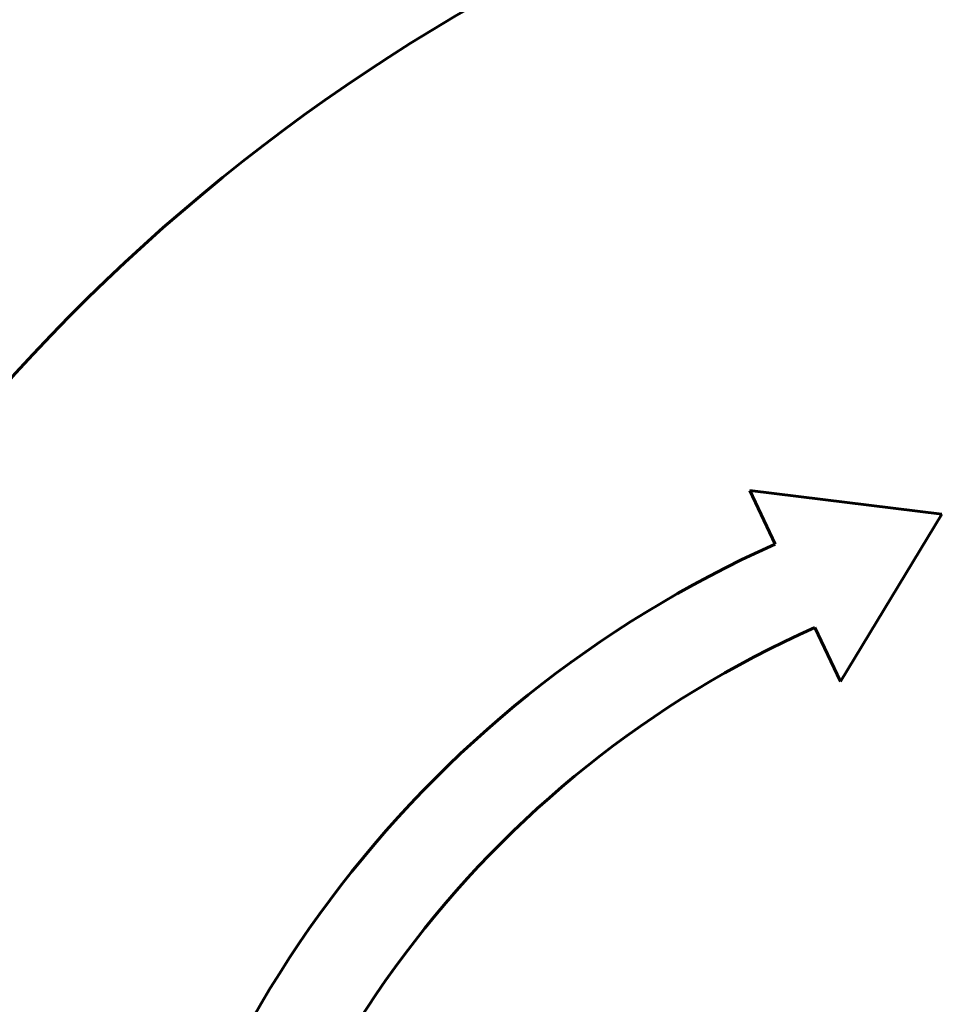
# Model space of a CAD drawing. Header units: millimetres. Extents: x -223 to 223, y -327 to 329.
# Tile 9 of 13: x -100 to -74, y 184 to 212. Entities that reach past the tile are written whole.
import ezdxf

# ---------------------------------------------------------------- set-up
doc = ezdxf.new("R2010")
doc.units = ezdxf.units.MM
doc.linetypes.add('K5LT_BASIC', pattern=[0])
doc.layers.add('Системный слой (1)', color=7, linetype='Continuous', true_color=0x6c6c6c)

msp = doc.modelspace()

# ---------------------------------------------------------------- linework, layer by layer
at = {"layer": 'Системный слой (1)', "color": 143, "linetype": 'K5LT_BASIC', "lineweight": 60, "true_color": 0x33acca}
for p, q in [((-79.338, 198.693), (-78.627, 197.198)), ((-74.005, 198.034), (-79.338, 198.693)), ((-76.811, 193.381), (-74.005, 198.034)), ((-77.525, 194.881), (-76.811, 193.381))]:
    msp.add_line(p, q, dxfattribs=at)
msp.add_circle((-61.035, 166.765), 160, dxfattribs=at)
for centre, radius, start, end in [((-61.035, 166.765), 52.299, 41.098, 141.7041), ((-61.035, 166.765), 140, 161.74727, 261.6053), ((-65.826, 168.493), 31.431, 114.0346, 172.3568), ((-65.826, 168.493), 28.865, 113.9094, 172.3457)]:
    msp.add_arc(centre, radius, start, end, dxfattribs=at)

doc.saveas('drawing.dxf')
